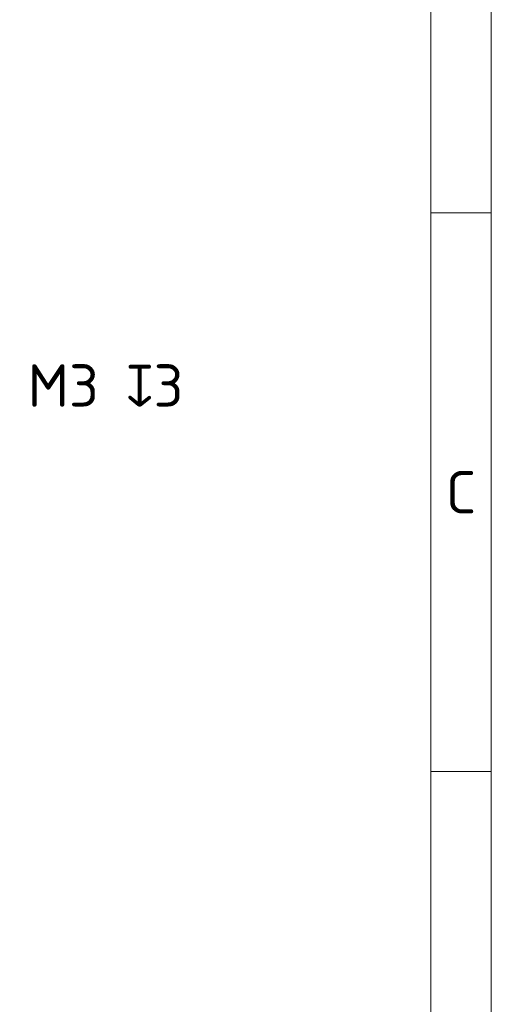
# Model space of a CAD drawing. Header units: millimetres. Extents: x 5 to 415, y 5 to 292.
# Tile 94 of 123: x 376 to 415, y 129 to 211. Entities that reach past the tile are written whole.
import ezdxf

# ---------------------------------------------------------------- set-up
doc = ezdxf.new("R2010")
doc.units = ezdxf.units.MM
doc.layers.add('Rahmen (ISO)', color=7, linetype='Continuous', lineweight=70)
doc.layers.add('Symbol (ISO)', color=7, linetype='Continuous', lineweight=25)
doc.styles.add('Bezeichnungstext (ISO)', font='isocpeur.ttf')
doc.styles.add('Notiztext (ISO)', font='isocpeur.ttf')
doc.dimstyles.new('Standard - Methode 1b (ISO)$7', dxfattribs={"dimtxt": 3.5, "dimasz": 2.5, "dimexe": 2, "dimexo": 0, "dimgap": 0.762, "dimtad": 1, "dimtoh": 1, "dimdsep": 46, "dimtxsty": 'Notiztext (ISO)', "dimcen": 0.09, "dimdle": 10, "dimclrd": 256, "dimclre": 256, "dimclrt": 256, "dimazin": 2, "dimtfac": 1, "dimtmove": 0, "dimatfit": 3, "dimfxl": 1, "dimtolj": 1, "dimlwd": -1, "dimlwe": -1, "dimarcsym": 0})

# ---------------------------------------------------------------- blocks, each defined once
blk = doc.blocks.new('Ränder Basler-A3')
at = {"layer": 'Rahmen (ISO)', "color": 7, "lineweight": 18}
blk.add_line((415, 292), (415, 5), dxfattribs=at)
at = {"layer": 'Rahmen (ISO)', "lineweight": 18}
for p, q in [((410, 287), (410, 10)), ((410, 148.5), (415, 148.5))]:
    blk.add_line(p, q, dxfattribs=at)
at = {"layer": 'Rahmen (ISO)', "color": 7, "linetype": 'Continuous', "lineweight": 18}
blk.add_line((415, 194.667), (410, 194.667), dxfattribs=at)
at = {"layer": 'Rahmen (ISO)', "insert": (412.5, 171.583), "char_height": 3.5, "attachment_point": 5, "style": 'Bezeichnungstext (ISO)'}
blk.add_mtext('\\fISOCPEUR|b0|i0;{\\H3.5000;C}', dxfattribs=at)

msp = doc.modelspace()

# ---------------------------------------------------------------- block references
msp.add_blockref('Ränder Basler-A3', (0, 0))

# ---------------------------------------------------------------- texts
at = {"layer": 'Symbol (ISO)', "insert": (369.70659657, 182.15338281), "char_height": 3.4999999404, "width": 21.2239381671, "attachment_point": 1, "style": 'Notiztext (ISO)'}
msp.add_mtext('\\fISOCPEUR|b0|i0;{\\H3.5000;2x M3 }\\fAIGDT|b0|i0;{\\H3.5000;x}\\fISOCPEUR|b0|i0;{\\H3.5000;3}', dxfattribs=at)

# ---------------------------------------------------------------- leaders
at = {"layer": 'Symbol (ISO)', "annotation_type": 0, "has_hookline": 1, "hookline_direction": 0, "text_width": 20.64677992}
msp.add_leader([(352.8675014, 158.23499894), (366.44459657, 180.40338284), (368.94459657, 180.40338284)], dimstyle='Standard - Methode 1b (ISO)$7', override={"dimtad": 0}, dxfattribs=at)

doc.saveas('drawing.dxf')
